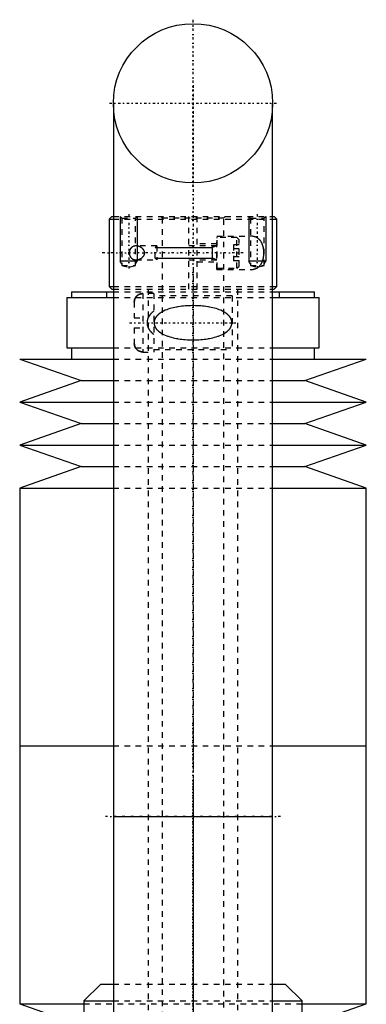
# Model space of a CAD drawing. Extents: x -100 to 100, y -99 to 429.
# Tile 14 of 14: x -31 to 31, y 253 to 429. Entities that reach past the tile are written whole.
import ezdxf

# ---------------------------------------------------------------- set-up
doc = ezdxf.new("R2010")
doc.units = 0
doc.linetypes.add('CENTER', pattern=[1.5, 0.45, -0.5, 0.05, -0.5])
doc.linetypes.add('DASHED', pattern=[2, 1, -1])
for name, color, linetype in [('AM_0', 7, 'CONTINUOUS'), ('AM_10', 7, 'CONTINUOUS'), ('AM_3', 7, 'DASHED'), ('AM_7', 7, 'CENTER')]:
    doc.layers.add(name, color=color, linetype=linetype)

msp = doc.modelspace()

# ---------------------------------------------------------------- linework, layer by layer
at = {"layer": 'AM_0', "color": 7, "linetype": 'CONTINUOUS'}
for p, q in [((-14.25, 413.75), (-14.25, 286.2)), ((14.25, 286.2), (14.25, 413.75)), ((-14.5, 393.5), (-15, 393)), ((-15, 393), (-15, 381)), ((-15, 393), (-14.26, 393)), ((-14.5, 393.5), (-14.26, 393.5)), ((14.26, 393.5), (14.5, 393.5)), ((14.26, 393), (15, 393)), ((15, 393), (14.5, 393.5)), ((15, 381), (15, 393)), ((-15, 381), (-14.5, 380.5)), ((-15, 381), (-14.26, 381)), ((-14.5, 380.5), (-14.26, 380.5)), ((14.26, 381), (15, 381)), ((14.26, 380.5), (14.5, 380.5)), ((14.5, 380.5), (15, 381)), ((-22.55, 379), (-22.55, 370)), ((-22.55, 379), (-14.25, 379)), ((-21.75, 380), (-21.75, 379)), ((-21.75, 380), (-14.26, 380)), ((14.25, 379), (22.55, 379)), ((14.26, 380), (21.75, 380)), ((21.75, 379), (21.75, 380)), ((22.55, 370), (22.55, 379)), ((-22.55, 370), (-14.25, 370)), ((-21.75, 370), (-21.75, 368)), ((14.25, 370), (22.55, 370)), ((21.75, 368), (21.75, 370)), ((-31, 368), (-20, 364.15)), ((-31, 368), (-14.26, 368)), ((14.26, 368), (31, 368)), ((20, 364.15), (31, 368)), ((-20, 364.15), (-31, 360.31)), ((-20, 364.15), (-14.26, 364.15)), ((14.26, 364.15), (20, 364.15)), ((31, 360.31), (20, 364.15)), ((-31, 360.31), (-20, 356.46)), ((-31, 360.31), (-14.26, 360.31)), ((14.26, 360.31), (31, 360.31)), ((20, 356.46), (31, 360.31)), ((-20, 356.46), (-31, 352.62)), ((-20, 356.46), (-14.26, 356.46)), ((14.26, 356.46), (20, 356.46)), ((31, 352.62), (20, 356.46)), ((-31, 352.62), (-20, 348.77)), ((-31, 352.62), (-14.26, 352.62)), ((14.26, 352.62), (31, 352.62)), ((20, 348.77), (31, 352.62)), ((-20, 348.77), (-31, 344.93)), ((-20, 348.77), (-14.26, 348.77)), ((14.26, 348.77), (20, 348.77)), ((31, 344.93), (20, 348.77)), ((-31, 344.93), (-31, 298.79)), ((-31, 344.93), (-14.26, 344.93)), ((14.26, 344.93), (31, 344.93)), ((31, 298.79), (31, 344.93)), ((-31, 298.79), (-14.26, 298.79)), ((-31, 298.79), (-31, 252.65)), ((-31, 298.79), (-14.26, 298.79)), ((14.26, 298.79), (31, 298.79)), ((31, 252.65), (31, 298.79)), ((-14.25, 286.2), (-14.25, 193)), ((-14.25, 286.2), (14.25, 286.2)), ((14.25, 193), (14.25, 286.2)), ((-16.5, 256.2), (-19.5, 253.2)), ((-16.5, 256.2), (-14.27, 256.2)), ((14.27, 256.2), (16.5, 256.2)), ((19.5, 253.2), (16.5, 256.2)), ((-31, 252.65), (-20, 248.81)), ((-31, 252.65), (-19.51, 252.65)), ((-19.5, 253.2), (-19.5, 236.2)), ((-19.5, 253.2), (-14.27, 253.2)), ((14.27, 253.2), (19.5, 253.2)), ((19.5, 236.2), (19.5, 253.2)), ((19.51, 252.65), (31, 252.65)), ((24, 250.2), (31, 252.65))]:
    msp.add_line(p, q, dxfattribs=at)
msp.add_circle((0, 413.75), 14.25, dxfattribs=at)
at = {"layer": 'AM_10', "color": 7, "linetype": 'CONTINUOUS'}
for p, q in [((-13, 393.5), (-13, 385.5)), ((-10, 393.5), (-10, 385.5)), ((10, 393.5), (10, 385.5)), ((13, 393.5), (13, 385.5)), ((-6.75, 387.97), (3.4, 387.97)), ((4.25, 388.25), (3.4, 387.97)), ((3.4, 388.25), (3.4, 385.75)), ((-6.75, 386.03), (3.4, 386.03)), ((4.25, 385.75), (3.4, 386.03)), ((-10, 385.5), (-13, 385.5)), ((-12.73, 385.03), (-13, 385.5)), ((-10.27, 385.03), (-10, 385.5)), ((13, 385.5), (10, 385.5)), ((10.27, 385.03), (10, 385.5)), ((12.73, 385.03), (13, 385.5))]:
    msp.add_line(p, q, dxfattribs=at)
at = {"layer": 'AM_3', "color": 6, "linetype": 'DASHED'}
for p, q in [((-14.26, 393.5), (14.26, 393.5)), ((-14.26, 393), (14.26, 393)), ((-13, 393.5), (-12.73, 393.23)), ((-12.73, 393.23), (-12.73, 384.75)), ((-12.73, 393.23), (-10.27, 393.23)), ((-10.27, 393.23), (-10, 393.5)), ((-10.27, 384.75), (-10.27, 393.23)), ((-5.75, 393.5), (-5.5, 393.25)), ((-5.5, 393.25), (-5.5, -76)), ((-5.5, 393.25), (5.5, 393.25)), ((-0.75, 380.5), (-0.75, 393.5)), ((0.75, 380.5), (0.75, 393.5)), ((5.5, 393.25), (5.75, 393.5)), ((5.5, -76), (5.5, 393.25)), ((10, 393.5), (10.27, 393.23)), ((10.27, 393.23), (10.27, 384.75)), ((10.27, 393.23), (12.73, 393.23)), ((12.73, 393.23), (13, 393.5)), ((12.73, 384.75), (12.73, 393.23)), ((4.25, 390), (10.2, 390)), ((4.25, 384), (4.25, 390)), ((7.85, 389.75), (4.35, 389.75)), ((4.35, 384.25), (4.35, 389.75)), ((8.25, 389.35), (7.85, 389.75)), ((7.85, 384.25), (7.85, 389.75)), ((8.25, 384.65), (8.25, 389.35)), ((-6.47, 388.25), (-10.2, 388.25)), ((-6.47, 388.25), (-6.75, 387.97)), ((-6.75, 386.03), (-6.75, 387.97)), ((-6.47, 388.25), (-6.47, 385.75)), ((4.25, 388.25), (-0.75, 388.25)), ((4.25, 388.6), (0.75, 388.6)), ((7.25, 388.44), (7.25, 385.56)), ((8.25, 388.44), (7.25, 388.44)), ((8.25, 387.72), (7.25, 387.72)), ((-10.2, 385.75), (-6.47, 385.75)), ((-6.75, 386.03), (-6.47, 385.75)), ((-0.75, 385.75), (4.25, 385.75)), ((8.25, 386.28), (7.25, 386.28)), ((-12.73, 384.75), (-11.5, 384.42)), ((-12.73, 384.75), (-10.27, 384.75)), ((-11.5, 384.42), (-10.27, 384.75)), ((0.75, 385.4), (4.25, 385.4)), ((4.25, 384), (10.2, 384)), ((4.35, 384.25), (7.85, 384.25)), ((8.25, 385.56), (7.25, 385.56)), ((7.85, 384.25), (8.25, 384.65)), ((10.27, 384.75), (11.5, 384.42)), ((10.27, 384.75), (12.73, 384.75)), ((11.5, 384.42), (12.73, 384.75)), ((-14.26, 381), (14.26, 381)), ((-14.26, 380.5), (14.26, 380.5)), ((-8, 380.5), (-8, -32.5)), ((8, -32.5), (8, 380.5)), ((-15.5, 380), (-15.5, 379)), ((-14.26, 380), (14.26, 380)), ((-14.25, 379), (14.25, 379)), ((-7, 379.75), (-9, 379.75)), ((-9, 379.75), (-9, 369.25)), ((-7, 379.75), (-7, 369.25)), ((7, 379.3), (-7, 379.3)), ((7, 379.3), (7, 369.7)), ((15.5, 379), (15.5, 380)), ((-10.5, 378.2), (-10.5, 375.4)), ((-10.5, 375.4), (-9, 375.4)), ((-10.5, 373.6), (-10.5, 370.8)), ((-10.5, 373.6), (-9, 373.6)), ((-14.25, 370), (14.25, 370)), ((-9, 369.25), (-7, 369.25)), ((-7, 369.7), (7, 369.7)), ((-14.26, 368), (14.26, 368)), ((-14.26, 364.15), (14.26, 364.15)), ((-14.26, 360.31), (14.26, 360.31)), ((-14.26, 356.46), (14.26, 356.46)), ((-14.26, 352.62), (14.26, 352.62)), ((-14.26, 348.77), (14.26, 348.77)), ((-14.26, 344.93), (14.26, 344.93)), ((-14.26, 298.79), (14.26, 298.79)), ((-14.26, 298.79), (0, 298.79)), ((-14.27, 256.2), (14.27, 256.2)), ((-19.51, 252.65), (19.51, 252.65)), ((-14.27, 253.2), (14.27, 253.2))]:
    msp.add_line(p, q, dxfattribs=at)
for points in [[(10.2, 384, 0), (10.23, 384, 0), (10.31, 384, 0), (10.38, 384, 0), (10.41, 384.01, 0), (10.45, 384.01, 0), (10.52, 384.02, 0), (10.59, 384.02, 0), (10.67, 384.03, 0), (10.74, 384.05, 0), (10.81, 384.06, 0), (10.84, 384.07, 0), (10.88, 384.08, 0), (10.95, 384.09, 0), (11.02, 384.12, 0), (11.09, 384.14, 0), (11.16, 384.16, 0), (11.22, 384.19, 0), (11.26, 384.2, 0), (11.29, 384.22, 0), (11.35, 384.25, 0), (11.42, 384.28, 0), (11.45, 384.3, 0), (11.48, 384.32, 0), (11.54, 384.36, 0), (11.6, 384.4, 0), (11.63, 384.42, 0), (11.66, 384.44, 0), (11.72, 384.49, 0), (11.77, 384.53, 0), (11.83, 384.58, 0), (11.88, 384.63, 0), (11.93, 384.69, 0), (11.96, 384.72, 0), (11.98, 384.74, 0), (12.03, 384.8, 0), (12.08, 384.86, 0), (12.12, 384.93, 0), (12.17, 384.99, 0), (12.21, 385.06, 0), (12.23, 385.09, 0), (12.25, 385.13, 0), (12.29, 385.2, 0), (12.33, 385.27, 0), (12.36, 385.35, 0), (12.4, 385.43, 0), (12.43, 385.52, 0), (12.45, 385.56, 0), (12.46, 385.6, 0), (12.49, 385.69, 0), (12.52, 385.78, 0), (12.55, 385.87, 0), (12.57, 385.97, 0), (12.59, 386.06, 0), (12.6, 386.11, 0), (12.61, 386.16, 0), (12.63, 386.26, 0), (12.64, 386.36, 0), (12.66, 386.45, 0), (12.67, 386.55, 0), (12.68, 386.65, 0), (12.68, 386.7, 0), (12.68, 386.75, 0), (12.69, 386.85, 0), (12.69, 386.95, 0), (12.69, 387, 0), (12.69, 387.05, 0), (12.69, 387.15, 0), (12.68, 387.25, 0), (12.68, 387.3, 0), (12.68, 387.35, 0), (12.67, 387.45, 0), (12.66, 387.55, 0), (12.64, 387.64, 0), (12.63, 387.74, 0), (12.61, 387.84, 0), (12.6, 387.89, 0), (12.59, 387.94, 0), (12.57, 388.03, 0), (12.55, 388.13, 0), (12.52, 388.22, 0), (12.49, 388.31, 0), (12.46, 388.4, 0), (12.45, 388.44, 0), (12.43, 388.48, 0), (12.4, 388.57, 0), (12.36, 388.65, 0), (12.33, 388.73, 0), (12.29, 388.8, 0), (12.25, 388.87, 0), (12.23, 388.91, 0), (12.21, 388.94, 0), (12.17, 389.01, 0), (12.12, 389.07, 0), (12.08, 389.14, 0), (12.03, 389.2, 0), (11.98, 389.26, 0), (11.96, 389.28, 0), (11.93, 389.31, 0), (11.88, 389.37, 0), (11.83, 389.42, 0), (11.77, 389.47, 0), (11.72, 389.51, 0), (11.66, 389.56, 0), (11.63, 389.58, 0), (11.6, 389.6, 0), (11.54, 389.64, 0), (11.48, 389.68, 0), (11.45, 389.7, 0), (11.42, 389.72, 0), (11.35, 389.75, 0), (11.29, 389.78, 0), (11.26, 389.8, 0), (11.22, 389.81, 0), (11.16, 389.84, 0), (11.09, 389.86, 0), (11.02, 389.88, 0), (10.95, 389.91, 0), (10.88, 389.92, 0), (10.84, 389.93, 0), (10.81, 389.94, 0), (10.74, 389.95, 0), (10.67, 389.97, 0), (10.59, 389.98, 0), (10.52, 389.98, 0), (10.45, 389.99, 0), (10.41, 389.99, 0), (10.38, 390, 0), (10.31, 390, 0), (10.23, 390, 0), (10.2, 390, 0)], [(-10.2, 388.25, 0), (-10.24, 388.25, 0), (-10.34, 388.24, 0), (-10.43, 388.23, 0), (-10.48, 388.22, 0), (-10.53, 388.21, 0), (-10.62, 388.18, 0), (-10.71, 388.14, 0), (-10.8, 388.1, 0), (-10.85, 388.07, 0), (-10.87, 388.06, 0), (-10.88, 388.05, 0), (-10.89, 388.05, 0), (-10.89, 388.04, 0), (-10.91, 388.03, 0), (-10.92, 388.02, 0), (-10.93, 388.01, 0), (-10.95, 388, 0), (-10.96, 387.99, 0), (-10.97, 387.99, 0), (-10.97, 387.98, 0), (-10.99, 387.97, 0), (-11, 387.96, 0), (-11.01, 387.95, 0), (-11.01, 387.95, 0), (-11.02, 387.94, 0), (-11.04, 387.92, 0), (-11.04, 387.92, 0), (-11.05, 387.91, 0), (-11.06, 387.9, 0), (-11.07, 387.89, 0), (-11.08, 387.88, 0), (-11.09, 387.86, 0), (-11.11, 387.85, 0), (-11.11, 387.84, 0), (-11.12, 387.84, 0), (-11.13, 387.82, 0), (-11.14, 387.81, 0), (-11.15, 387.79, 0), (-11.16, 387.78, 0), (-11.17, 387.77, 0), (-11.18, 387.76, 0), (-11.18, 387.75, 0), (-11.19, 387.73, 0), (-11.2, 387.72, 0), (-11.21, 387.7, 0), (-11.22, 387.69, 0), (-11.23, 387.67, 0), (-11.23, 387.66, 0), (-11.24, 387.65, 0), (-11.25, 387.64, 0), (-11.26, 387.62, 0), (-11.27, 387.6, 0), (-11.27, 387.58, 0), (-11.28, 387.56, 0), (-11.29, 387.55, 0), (-11.29, 387.55, 0), (-11.3, 387.53, 0), (-11.31, 387.51, 0), (-11.31, 387.49, 0), (-11.32, 387.47, 0), (-11.33, 387.45, 0), (-11.33, 387.44, 0), (-11.33, 387.43, 0), (-11.34, 387.41, 0), (-11.35, 387.39, 0), (-11.35, 387.38, 0), (-11.35, 387.37, 0), (-11.36, 387.35, 0), (-11.36, 387.33, 0), (-11.36, 387.32, 0), (-11.37, 387.31, 0), (-11.37, 387.29, 0), (-11.37, 387.27, 0), (-11.38, 387.24, 0), (-11.38, 387.22, 0), (-11.38, 387.2, 0), (-11.39, 387.19, 0), (-11.39, 387.18, 0), (-11.39, 387.16, 0), (-11.39, 387.14, 0), (-11.39, 387.12, 0), (-11.4, 387.1, 0), (-11.4, 387.07, 0), (-11.4, 387.06, 0), (-11.4, 387.05, 0), (-11.4, 387.03, 0), (-11.4, 387.01, 0), (-11.4, 387, 0)], [(-10.2, 385.75, 0), (-10.18, 385.75, 0), (-10.15, 385.75, 0), (-10.11, 385.75, 0), (-10.1, 385.75, 0), (-10.08, 385.75, 0), (-10.04, 385.76, 0), (-10.01, 385.76, 0), (-9.97, 385.77, 0), (-9.94, 385.77, 0), (-9.9, 385.78, 0), (-9.88, 385.78, 0), (-9.87, 385.79, 0), (-9.83, 385.79, 0), (-9.79, 385.8, 0), (-9.76, 385.81, 0), (-9.72, 385.82, 0), (-9.68, 385.84, 0), (-9.67, 385.84, 0), (-9.65, 385.85, 0), (-9.61, 385.86, 0), (-9.58, 385.88, 0), (-9.56, 385.88, 0), (-9.54, 385.89, 0), (-9.5, 385.91, 0), (-9.47, 385.92, 0), (-9.45, 385.93, 0), (-9.43, 385.94, 0), (-9.4, 385.96, 0), (-9.36, 385.98, 0), (-9.33, 386, 0), (-9.3, 386.02, 0), (-9.26, 386.04, 0), (-9.25, 386.05, 0), (-9.23, 386.06, 0), (-9.2, 386.08, 0), (-9.16, 386.11, 0), (-9.13, 386.13, 0), (-9.1, 386.16, 0), (-9.07, 386.18, 0), (-9.06, 386.2, 0), (-9.04, 386.21, 0), (-9.01, 386.24, 0), (-8.98, 386.27, 0), (-8.96, 386.3, 0), (-8.93, 386.33, 0), (-8.9, 386.36, 0), (-8.89, 386.38, 0), (-8.87, 386.4, 0), (-8.85, 386.43, 0), (-8.82, 386.47, 0), (-8.8, 386.51, 0), (-8.78, 386.55, 0), (-8.76, 386.58, 0), (-8.75, 386.61, 0), (-8.74, 386.63, 0), (-8.72, 386.67, 0), (-8.7, 386.71, 0), (-8.69, 386.75, 0), (-8.68, 386.8, 0), (-8.67, 386.84, 0), (-8.67, 386.86, 0), (-8.66, 386.89, 0), (-8.66, 386.93, 0), (-8.66, 386.98, 0), (-8.66, 387, 0), (-8.66, 387.02, 0), (-8.66, 387.07, 0), (-8.66, 387.11, 0), (-8.67, 387.14, 0), (-8.67, 387.16, 0), (-8.68, 387.2, 0), (-8.69, 387.25, 0), (-8.7, 387.29, 0), (-8.72, 387.33, 0), (-8.74, 387.37, 0), (-8.75, 387.39, 0), (-8.76, 387.42, 0), (-8.78, 387.45, 0), (-8.8, 387.49, 0), (-8.82, 387.53, 0), (-8.85, 387.57, 0), (-8.87, 387.6, 0), (-8.89, 387.62, 0), (-8.9, 387.64, 0), (-8.93, 387.67, 0), (-8.96, 387.7, 0), (-8.98, 387.73, 0), (-9.01, 387.76, 0), (-9.04, 387.79, 0), (-9.06, 387.8, 0), (-9.07, 387.82, 0), (-9.1, 387.84, 0), (-9.13, 387.87, 0), (-9.16, 387.89, 0), (-9.2, 387.92, 0), (-9.23, 387.94, 0), (-9.25, 387.95, 0), (-9.26, 387.96, 0), (-9.3, 387.98, 0), (-9.33, 388, 0), (-9.36, 388.02, 0), (-9.4, 388.04, 0), (-9.43, 388.06, 0), (-9.45, 388.07, 0), (-9.47, 388.08, 0), (-9.5, 388.09, 0), (-9.54, 388.11, 0), (-9.56, 388.12, 0), (-9.58, 388.12, 0), (-9.61, 388.14, 0), (-9.65, 388.15, 0), (-9.67, 388.16, 0), (-9.68, 388.16, 0), (-9.72, 388.18, 0), (-9.76, 388.19, 0), (-9.79, 388.2, 0), (-9.83, 388.21, 0), (-9.87, 388.21, 0), (-9.88, 388.22, 0), (-9.9, 388.22, 0), (-9.94, 388.23, 0), (-9.97, 388.23, 0), (-10.01, 388.24, 0), (-10.04, 388.24, 0), (-10.08, 388.25, 0), (-10.1, 388.25, 0), (-10.11, 388.25, 0), (-10.15, 388.25, 0), (-10.18, 388.25, 0), (-10.2, 388.25, 0)], [(-11.4, 387, 0), (-11.4, 386.99, 0), (-11.4, 386.97, 0), (-11.4, 386.95, 0), (-11.4, 386.94, 0), (-11.4, 386.93, 0), (-11.4, 386.9, 0), (-11.39, 386.88, 0), (-11.39, 386.86, 0), (-11.39, 386.84, 0), (-11.39, 386.82, 0), (-11.39, 386.81, 0), (-11.38, 386.8, 0), (-11.38, 386.78, 0), (-11.38, 386.76, 0), (-11.37, 386.73, 0), (-11.37, 386.71, 0), (-11.37, 386.69, 0), (-11.36, 386.68, 0), (-11.36, 386.67, 0), (-11.36, 386.65, 0), (-11.35, 386.63, 0), (-11.35, 386.62, 0), (-11.35, 386.61, 0), (-11.34, 386.59, 0), (-11.33, 386.57, 0), (-11.33, 386.56, 0), (-11.33, 386.55, 0), (-11.32, 386.53, 0), (-11.31, 386.51, 0), (-11.31, 386.49, 0), (-11.3, 386.47, 0), (-11.29, 386.45, 0), (-11.29, 386.45, 0), (-11.28, 386.44, 0), (-11.27, 386.42, 0), (-11.27, 386.4, 0), (-11.26, 386.38, 0), (-11.25, 386.36, 0), (-11.24, 386.35, 0), (-11.23, 386.34, 0), (-11.23, 386.33, 0), (-11.22, 386.31, 0), (-11.21, 386.3, 0), (-11.2, 386.28, 0), (-11.19, 386.27, 0), (-11.18, 386.25, 0), (-11.18, 386.24, 0), (-11.17, 386.23, 0), (-11.16, 386.22, 0), (-11.15, 386.21, 0), (-11.14, 386.19, 0), (-11.13, 386.18, 0), (-11.12, 386.16, 0), (-11.11, 386.16, 0), (-11.11, 386.15, 0), (-11.09, 386.14, 0), (-11.08, 386.12, 0), (-11.07, 386.11, 0), (-11.06, 386.1, 0), (-11.05, 386.09, 0), (-11.04, 386.08, 0), (-11.04, 386.08, 0), (-11.02, 386.06, 0), (-11.01, 386.05, 0), (-11.01, 386.05, 0), (-11, 386.04, 0), (-10.99, 386.03, 0), (-10.97, 386.02, 0), (-10.97, 386.01, 0), (-10.96, 386.01, 0), (-10.95, 386, 0), (-10.93, 385.99, 0), (-10.92, 385.98, 0), (-10.91, 385.97, 0), (-10.89, 385.96, 0), (-10.89, 385.95, 0), (-10.88, 385.95, 0), (-10.87, 385.94, 0), (-10.85, 385.93, 0), (-10.8, 385.9, 0), (-10.71, 385.86, 0), (-10.62, 385.82, 0), (-10.53, 385.79, 0), (-10.48, 385.78, 0), (-10.43, 385.77, 0), (-10.34, 385.76, 0), (-10.24, 385.75, 0), (-10.2, 385.75, 0)], [(-10.5, 378.2, 0), (-10.5, 378.21, 0), (-10.5, 378.23, 0), (-10.5, 378.25, 0), (-10.5, 378.26, 0), (-10.5, 378.28, 0), (-10.5, 378.3, 0), (-10.5, 378.32, 0), (-10.49, 378.34, 0), (-10.49, 378.36, 0), (-10.49, 378.38, 0), (-10.49, 378.4, 0), (-10.49, 378.41, 0), (-10.48, 378.43, 0), (-10.48, 378.45, 0), (-10.48, 378.47, 0), (-10.47, 378.5, 0), (-10.47, 378.52, 0), (-10.46, 378.53, 0), (-10.46, 378.54, 0), (-10.46, 378.56, 0), (-10.45, 378.58, 0), (-10.45, 378.59, 0), (-10.45, 378.61, 0), (-10.44, 378.63, 0), (-10.43, 378.65, 0), (-10.43, 378.66, 0), (-10.43, 378.67, 0), (-10.42, 378.69, 0), (-10.41, 378.71, 0), (-10.41, 378.73, 0), (-10.4, 378.75, 0), (-10.39, 378.77, 0), (-10.39, 378.78, 0), (-10.38, 378.79, 0), (-10.37, 378.81, 0), (-10.37, 378.83, 0), (-10.36, 378.85, 0), (-10.35, 378.87, 0), (-10.34, 378.89, 0), (-10.33, 378.9, 0), (-10.33, 378.91, 0), (-10.32, 378.92, 0), (-10.31, 378.94, 0), (-10.3, 378.96, 0), (-10.29, 378.98, 0), (-10.27, 379, 0), (-10.27, 379.01, 0), (-10.26, 379.02, 0), (-10.25, 379.04, 0), (-10.24, 379.06, 0), (-10.22, 379.08, 0), (-10.21, 379.1, 0), (-10.2, 379.11, 0), (-10.19, 379.12, 0), (-10.18, 379.13, 0), (-10.17, 379.15, 0), (-10.16, 379.17, 0), (-10.14, 379.18, 0), (-10.13, 379.2, 0), (-10.11, 379.22, 0), (-10.11, 379.22, 0), (-10.1, 379.23, 0), (-10.09, 379.25, 0), (-10.07, 379.26, 0), (-10.06, 379.27, 0), (-10.06, 379.28, 0), (-10.04, 379.29, 0), (-10.03, 379.31, 0), (-10.02, 379.31, 0), (-10.01, 379.32, 0), (-9.99, 379.34, 0), (-9.98, 379.35, 0), (-9.96, 379.36, 0), (-9.94, 379.38, 0), (-9.93, 379.39, 0), (-9.92, 379.4, 0), (-9.91, 379.41, 0), (-9.89, 379.42, 0), (-9.87, 379.43, 0), (-9.86, 379.45, 0), (-9.84, 379.46, 0), (-9.82, 379.47, 0), (-9.81, 379.48, 0), (-9.8, 379.48, 0), (-9.78, 379.5, 0), (-9.76, 379.51, 0), (-9.74, 379.52, 0), (-9.72, 379.53, 0), (-9.7, 379.54, 0), (-9.69, 379.54, 0), (-9.68, 379.55, 0), (-9.66, 379.56, 0), (-9.64, 379.57, 0), (-9.62, 379.58, 0), (-9.61, 379.59, 0), (-9.59, 379.6, 0), (-9.58, 379.6, 0), (-9.57, 379.6, 0), (-9.55, 379.61, 0), (-9.53, 379.62, 0), (-9.51, 379.63, 0), (-9.49, 379.63, 0), (-9.47, 379.64, 0), (-9.46, 379.64, 0), (-9.45, 379.65, 0), (-9.42, 379.65, 0), (-9.4, 379.66, 0), (-9.39, 379.66, 0), (-9.38, 379.67, 0), (-9.36, 379.67, 0), (-9.34, 379.68, 0), (-9.33, 379.68, 0), (-9.32, 379.68, 0), (-9.29, 379.69, 0), (-9.27, 379.69, 0), (-9.25, 379.69, 0), (-9.23, 379.7, 0), (-9.21, 379.7, 0), (-9.19, 379.7, 0), (-9.18, 379.7, 0), (-9.16, 379.71, 0), (-9.14, 379.71, 0), (-9.12, 379.71, 0), (-9.1, 379.71, 0), (-9.07, 379.71, 0), (-9.06, 379.71, 0), (-9.05, 379.71, 0), (-9.03, 379.72, 0), (-9.01, 379.72, 0), (-9, 379.72, 0)], [(-10.28, 379, 0), (-10.29, 378.98, 0), (-10.31, 378.94, 0), (-10.33, 378.9, 0), (-10.34, 378.88, 0), (-10.35, 378.85, 0), (-10.37, 378.81, 0), (-10.39, 378.77, 0), (-10.41, 378.73, 0), (-10.42, 378.69, 0), (-10.44, 378.64, 0), (-10.44, 378.62, 0), (-10.45, 378.6, 0), (-10.46, 378.55, 0), (-10.47, 378.5, 0), (-10.48, 378.46, 0), (-10.49, 378.41, 0), (-10.49, 378.36, 0), (-10.49, 378.34, 0), (-10.5, 378.32, 0), (-10.5, 378.27, 0), (-10.5, 378.22, 0), (-10.5, 378.2, 0)], [(-9, 379.72, 0), (-9.04, 379.72, 0), (-9.12, 379.71, 0), (-9.21, 379.7, 0), (-9.25, 379.69, 0), (-9.29, 379.69, 0), (-9.38, 379.67, 0), (-9.46, 379.64, 0), (-9.54, 379.61, 0), (-9.61, 379.58, 0), (-9.69, 379.55, 0), (-9.73, 379.53, 0), (-9.77, 379.5, 0), (-9.84, 379.46, 0), (-9.91, 379.41, 0), (-9.98, 379.35, 0), (-10.04, 379.3, 0), (-10.09, 379.24, 0), (-10.12, 379.21, 0), (-10.15, 379.18, 0), (-10.2, 379.11, 0), (-10.25, 379.04, 0), (-10.28, 379, 0)], [(0, 377.56, 0), (-0.15, 377.56, 0), (-0.45, 377.55, 0), (-0.76, 377.54, 0), (-0.92, 377.54, 0), (-1.07, 377.53, 0), (-1.38, 377.51, 0), (-1.7, 377.48, 0), (-2.01, 377.45, 0), (-2.32, 377.41, 0), (-2.63, 377.36, 0), (-2.79, 377.34, 0), (-2.94, 377.31, 0), (-3.25, 377.25, 0), (-3.55, 377.18, 0), (-3.85, 377.11, 0), (-4.14, 377.02, 0), (-4.43, 376.93, 0), (-4.57, 376.88, 0), (-4.71, 376.83, 0), (-4.99, 376.72, 0), (-5.25, 376.59, 0), (-5.38, 376.53, 0), (-5.51, 376.46, 0), (-5.75, 376.31, 0), (-5.89, 376.21, 0), (-5.93, 376.19, 0), (-5.97, 376.16, 0), (-5.99, 376.14, 0), (-6.01, 376.13, 0), (-6.05, 376.1, 0), (-6.08, 376.07, 0), (-6.1, 376.06, 0), (-6.12, 376.04, 0), (-6.16, 376.01, 0), (-6.19, 375.98, 0), (-6.21, 375.96, 0), (-6.23, 375.94, 0), (-6.26, 375.91, 0), (-6.3, 375.88, 0), (-6.33, 375.84, 0), (-6.37, 375.81, 0), (-6.4, 375.77, 0), (-6.42, 375.75, 0), (-6.44, 375.74, 0), (-6.47, 375.7, 0), (-6.5, 375.66, 0), (-6.54, 375.62, 0), (-6.57, 375.58, 0), (-6.6, 375.54, 0), (-6.61, 375.51, 0), (-6.63, 375.49, 0), (-6.66, 375.45, 0), (-6.69, 375.41, 0), (-6.71, 375.36, 0), (-6.74, 375.32, 0), (-6.76, 375.27, 0), (-6.77, 375.25, 0), (-6.79, 375.22, 0), (-6.81, 375.17, 0), (-6.83, 375.13, 0), (-6.85, 375.08, 0), (-6.87, 375.03, 0), (-6.88, 374.98, 0), (-6.89, 374.95, 0), (-6.9, 374.93, 0), (-6.91, 374.88, 0), (-6.92, 374.83, 0), (-6.93, 374.78, 0), (-6.94, 374.73, 0), (-6.95, 374.68, 0), (-6.95, 374.65, 0), (-6.95, 374.63, 0), (-6.96, 374.58, 0), (-6.96, 374.53, 0), (-6.96, 374.5, 0), (-6.96, 374.47, 0), (-6.96, 374.42, 0), (-6.95, 374.37, 0), (-6.95, 374.35, 0), (-6.95, 374.32, 0), (-6.94, 374.27, 0), (-6.93, 374.22, 0), (-6.92, 374.17, 0), (-6.91, 374.12, 0), (-6.9, 374.07, 0), (-6.89, 374.05, 0), (-6.88, 374.02, 0), (-6.87, 373.97, 0), (-6.85, 373.92, 0), (-6.83, 373.87, 0), (-6.81, 373.83, 0), (-6.79, 373.78, 0), (-6.77, 373.75, 0), (-6.76, 373.73, 0), (-6.74, 373.68, 0), (-6.71, 373.64, 0), (-6.69, 373.59, 0), (-6.66, 373.55, 0), (-6.63, 373.51, 0), (-6.61, 373.49, 0), (-6.6, 373.46, 0), (-6.57, 373.42, 0), (-6.54, 373.38, 0), (-6.5, 373.34, 0), (-6.47, 373.3, 0), (-6.44, 373.26, 0), (-6.42, 373.25, 0), (-6.4, 373.23, 0), (-6.37, 373.19, 0), (-6.33, 373.16, 0), (-6.3, 373.12, 0), (-6.26, 373.09, 0), (-6.23, 373.06, 0), (-6.21, 373.04, 0), (-6.19, 373.02, 0), (-6.16, 372.99, 0), (-6.12, 372.96, 0), (-6.1, 372.94, 0), (-6.08, 372.93, 0), (-6.05, 372.9, 0), (-6.01, 372.87, 0), (-5.99, 372.86, 0), (-5.97, 372.84, 0), (-5.93, 372.81, 0), (-5.89, 372.79, 0), (-5.75, 372.69, 0), (-5.51, 372.54, 0), (-5.25, 372.41, 0), (-4.99, 372.28, 0), (-4.71, 372.17, 0), (-4.57, 372.12, 0), (-4.43, 372.07, 0), (-4.14, 371.98, 0), (-3.85, 371.89, 0), (-3.55, 371.82, 0), (-3.25, 371.75, 0), (-2.94, 371.69, 0), (-2.79, 371.66, 0), (-2.63, 371.64, 0), (-2.32, 371.59, 0), (-2.01, 371.55, 0), (-1.7, 371.52, 0), (-1.38, 371.49, 0), (-1.07, 371.47, 0), (-0.92, 371.46, 0), (-0.76, 371.46, 0), (-0.45, 371.45, 0), (-0.15, 371.44, 0), (0, 371.44, 0), (0.15, 371.44, 0), (0.45, 371.45, 0), (0.76, 371.46, 0), (0.92, 371.46, 0), (1.07, 371.47, 0), (1.38, 371.49, 0), (1.7, 371.52, 0), (2.01, 371.55, 0), (2.32, 371.59, 0), (2.63, 371.64, 0), (2.79, 371.66, 0), (2.94, 371.69, 0), (3.25, 371.75, 0), (3.55, 371.82, 0), (3.85, 371.89, 0), (4.14, 371.98, 0), (4.43, 372.07, 0), (4.57, 372.12, 0), (4.71, 372.17, 0), (4.99, 372.28, 0), (5.25, 372.41, 0), (5.51, 372.54, 0), (5.75, 372.69, 0), (5.89, 372.79, 0), (5.93, 372.81, 0), (5.97, 372.84, 0), (5.99, 372.86, 0), (6.01, 372.87, 0), (6.05, 372.9, 0), (6.08, 372.93, 0), (6.1, 372.94, 0), (6.12, 372.96, 0), (6.16, 372.99, 0), (6.19, 373.02, 0), (6.21, 373.04, 0), (6.23, 373.06, 0), (6.26, 373.09, 0), (6.3, 373.12, 0), (6.33, 373.16, 0), (6.37, 373.19, 0), (6.4, 373.23, 0), (6.42, 373.25, 0), (6.44, 373.26, 0), (6.47, 373.3, 0), (6.5, 373.34, 0), (6.54, 373.38, 0), (6.57, 373.42, 0), (6.6, 373.46, 0), (6.61, 373.49, 0), (6.63, 373.51, 0), (6.66, 373.55, 0), (6.69, 373.59, 0), (6.71, 373.64, 0), (6.74, 373.68, 0), (6.76, 373.73, 0), (6.77, 373.75, 0), (6.79, 373.78, 0), (6.81, 373.83, 0), (6.83, 373.87, 0), (6.85, 373.92, 0), (6.87, 373.97, 0), (6.88, 374.02, 0), (6.89, 374.05, 0), (6.9, 374.07, 0), (6.91, 374.12, 0), (6.92, 374.17, 0), (6.93, 374.22, 0), (6.94, 374.27, 0), (6.95, 374.32, 0), (6.95, 374.35, 0), (6.95, 374.37, 0), (6.96, 374.42, 0), (6.96, 374.47, 0), (6.96, 374.5, 0), (6.96, 374.53, 0), (6.96, 374.58, 0), (6.95, 374.63, 0), (6.95, 374.65, 0), (6.95, 374.68, 0), (6.94, 374.73, 0), (6.93, 374.78, 0), (6.92, 374.83, 0), (6.91, 374.88, 0), (6.9, 374.93, 0), (6.89, 374.95, 0), (6.88, 374.98, 0), (6.87, 375.03, 0), (6.85, 375.08, 0), (6.83, 375.13, 0), (6.81, 375.17, 0), (6.79, 375.22, 0), (6.77, 375.25, 0), (6.76, 375.27, 0), (6.74, 375.32, 0), (6.71, 375.36, 0), (6.69, 375.41, 0), (6.66, 375.45, 0), (6.63, 375.49, 0), (6.61, 375.51, 0), (6.6, 375.54, 0), (6.57, 375.58, 0), (6.54, 375.62, 0), (6.5, 375.66, 0), (6.47, 375.7, 0), (6.44, 375.74, 0), (6.42, 375.75, 0), (6.4, 375.77, 0), (6.37, 375.81, 0), (6.33, 375.84, 0), (6.3, 375.88, 0), (6.26, 375.91, 0), (6.23, 375.94, 0), (6.21, 375.96, 0), (6.19, 375.98, 0), (6.16, 376.01, 0), (6.12, 376.04, 0), (6.1, 376.06, 0), (6.08, 376.07, 0), (6.05, 376.1, 0), (6.01, 376.13, 0), (5.99, 376.14, 0), (5.97, 376.16, 0), (5.93, 376.19, 0), (5.89, 376.21, 0), (5.75, 376.31, 0), (5.51, 376.46, 0), (5.38, 376.53, 0), (5.25, 376.59, 0), (4.99, 376.72, 0), (4.71, 376.83, 0), (4.57, 376.88, 0), (4.43, 376.93, 0), (4.14, 377.02, 0), (3.85, 377.11, 0), (3.55, 377.18, 0), (3.25, 377.25, 0), (2.94, 377.31, 0), (2.79, 377.34, 0), (2.63, 377.36, 0), (2.32, 377.41, 0), (2.01, 377.45, 0), (1.7, 377.48, 0), (1.38, 377.51, 0), (1.07, 377.53, 0), (0.92, 377.54, 0), (0.76, 377.54, 0), (0.45, 377.55, 0), (0.15, 377.56, 0), (0, 377.56, 0)], [(-7, 376.59, 0), (-7.11, 376.51, 0), (-7.24, 376.4, 0), (-7.27, 376.37, 0), (-7.31, 376.34, 0), (-7.32, 376.32, 0), (-7.34, 376.31, 0), (-7.38, 376.28, 0), (-7.41, 376.24, 0), (-7.44, 376.21, 0), (-7.47, 376.18, 0), (-7.5, 376.15, 0), (-7.52, 376.13, 0), (-7.54, 376.11, 0), (-7.57, 376.08, 0), (-7.6, 376.04, 0), (-7.61, 376.03, 0), (-7.63, 376.01, 0), (-7.65, 375.97, 0), (-7.68, 375.94, 0), (-7.7, 375.92, 0), (-7.71, 375.9, 0), (-7.74, 375.87, 0), (-7.76, 375.83, 0), (-7.79, 375.79, 0), (-7.81, 375.76, 0), (-7.84, 375.72, 0), (-7.85, 375.7, 0), (-7.86, 375.68, 0), (-7.89, 375.64, 0), (-7.91, 375.6, 0), (-7.93, 375.56, 0), (-7.95, 375.52, 0), (-7.98, 375.48, 0), (-7.99, 375.46, 0), (-8, 375.44, 0), (-8.02, 375.4, 0), (-8.04, 375.35, 0), (-8.05, 375.31, 0), (-8.07, 375.26, 0), (-8.09, 375.22, 0), (-8.1, 375.2, 0), (-8.1, 375.17, 0), (-8.12, 375.13, 0), (-8.13, 375.08, 0), (-8.15, 375.03, 0), (-8.16, 374.99, 0), (-8.17, 374.94, 0), (-8.17, 374.92, 0), (-8.18, 374.89, 0), (-8.19, 374.85, 0), (-8.19, 374.8, 0), (-8.2, 374.75, 0), (-8.21, 374.71, 0), (-8.21, 374.66, 0), (-8.21, 374.64, 0), (-8.21, 374.61, 0), (-8.21, 374.57, 0), (-8.22, 374.52, 0), (-8.22, 374.5, 0), (-8.22, 374.48, 0), (-8.21, 374.43, 0), (-8.21, 374.39, 0), (-8.21, 374.36, 0), (-8.21, 374.34, 0), (-8.21, 374.29, 0), (-8.2, 374.25, 0), (-8.19, 374.2, 0), (-8.19, 374.15, 0), (-8.18, 374.11, 0), (-8.17, 374.08, 0), (-8.17, 374.06, 0), (-8.16, 374.01, 0), (-8.15, 373.97, 0), (-8.13, 373.92, 0), (-8.12, 373.87, 0), (-8.1, 373.83, 0), (-8.1, 373.8, 0), (-8.09, 373.78, 0), (-8.07, 373.74, 0), (-8.05, 373.69, 0), (-8.04, 373.65, 0), (-8.02, 373.6, 0), (-8, 373.56, 0), (-7.99, 373.54, 0), (-7.98, 373.52, 0), (-7.95, 373.48, 0), (-7.93, 373.44, 0), (-7.91, 373.4, 0), (-7.89, 373.36, 0), (-7.86, 373.32, 0), (-7.85, 373.3, 0), (-7.84, 373.28, 0), (-7.81, 373.24, 0), (-7.79, 373.21, 0), (-7.76, 373.17, 0), (-7.74, 373.13, 0), (-7.71, 373.1, 0), (-7.7, 373.08, 0), (-7.68, 373.06, 0), (-7.65, 373.03, 0), (-7.63, 372.99, 0), (-7.61, 372.97, 0), (-7.6, 372.96, 0), (-7.57, 372.92, 0), (-7.54, 372.89, 0), (-7.52, 372.87, 0), (-7.5, 372.85, 0), (-7.47, 372.82, 0), (-7.44, 372.79, 0), (-7.41, 372.76, 0), (-7.38, 372.72, 0), (-7.34, 372.69, 0), (-7.32, 372.68, 0), (-7.31, 372.66, 0), (-7.27, 372.63, 0), (-7.24, 372.6, 0), (-7.11, 372.49, 0), (-7, 372.41, 0)], [(-10.5, 370.8, 0), (-10.5, 370.78, 0), (-10.5, 370.73, 0), (-10.5, 370.68, 0), (-10.49, 370.66, 0), (-10.49, 370.64, 0), (-10.49, 370.59, 0), (-10.48, 370.54, 0), (-10.47, 370.5, 0), (-10.46, 370.45, 0), (-10.45, 370.4, 0), (-10.44, 370.38, 0), (-10.44, 370.36, 0), (-10.42, 370.31, 0), (-10.41, 370.27, 0), (-10.39, 370.23, 0), (-10.37, 370.19, 0), (-10.35, 370.15, 0), (-10.34, 370.12, 0), (-10.33, 370.1, 0), (-10.31, 370.06, 0), (-10.29, 370.02, 0), (-10.28, 370, 0)], [(-9, 369.28, 0), (-9.01, 369.28, 0), (-9.03, 369.28, 0), (-9.05, 369.29, 0), (-9.06, 369.29, 0), (-9.07, 369.29, 0), (-9.1, 369.29, 0), (-9.12, 369.29, 0), (-9.14, 369.29, 0), (-9.16, 369.29, 0), (-9.18, 369.3, 0), (-9.19, 369.3, 0), (-9.21, 369.3, 0), (-9.23, 369.3, 0), (-9.25, 369.31, 0), (-9.27, 369.31, 0), (-9.29, 369.31, 0), (-9.32, 369.32, 0), (-9.33, 369.32, 0), (-9.34, 369.32, 0), (-9.36, 369.33, 0), (-9.38, 369.33, 0), (-9.39, 369.34, 0), (-9.4, 369.34, 0), (-9.42, 369.35, 0), (-9.45, 369.35, 0), (-9.46, 369.36, 0), (-9.47, 369.36, 0), (-9.49, 369.37, 0), (-9.51, 369.37, 0), (-9.53, 369.38, 0), (-9.55, 369.39, 0), (-9.57, 369.4, 0), (-9.58, 369.4, 0), (-9.59, 369.4, 0), (-9.61, 369.41, 0), (-9.62, 369.42, 0), (-9.64, 369.43, 0), (-9.66, 369.44, 0), (-9.68, 369.45, 0), (-9.69, 369.46, 0), (-9.7, 369.46, 0), (-9.72, 369.47, 0), (-9.74, 369.48, 0), (-9.76, 369.49, 0), (-9.78, 369.5, 0), (-9.8, 369.52, 0), (-9.81, 369.52, 0), (-9.82, 369.53, 0), (-9.84, 369.54, 0), (-9.86, 369.55, 0), (-9.87, 369.57, 0), (-9.89, 369.58, 0), (-9.91, 369.59, 0), (-9.92, 369.6, 0), (-9.93, 369.61, 0), (-9.94, 369.62, 0), (-9.96, 369.64, 0), (-9.98, 369.65, 0), (-9.99, 369.66, 0), (-10.01, 369.68, 0), (-10.02, 369.69, 0), (-10.03, 369.69, 0), (-10.04, 369.71, 0), (-10.06, 369.72, 0), (-10.06, 369.73, 0), (-10.07, 369.74, 0), (-10.09, 369.75, 0), (-10.1, 369.77, 0), (-10.11, 369.78, 0), (-10.11, 369.78, 0), (-10.13, 369.8, 0), (-10.14, 369.82, 0), (-10.16, 369.83, 0), (-10.17, 369.85, 0), (-10.18, 369.87, 0), (-10.19, 369.88, 0), (-10.2, 369.89, 0), (-10.21, 369.9, 0), (-10.22, 369.92, 0), (-10.24, 369.94, 0), (-10.25, 369.96, 0), (-10.26, 369.98, 0), (-10.27, 369.99, 0), (-10.27, 370, 0), (-10.29, 370.02, 0), (-10.3, 370.04, 0), (-10.31, 370.06, 0), (-10.32, 370.08, 0), (-10.33, 370.09, 0), (-10.33, 370.1, 0), (-10.34, 370.11, 0), (-10.35, 370.13, 0), (-10.36, 370.15, 0), (-10.37, 370.17, 0), (-10.37, 370.19, 0), (-10.38, 370.21, 0), (-10.39, 370.22, 0), (-10.39, 370.23, 0), (-10.4, 370.25, 0), (-10.41, 370.27, 0), (-10.41, 370.29, 0), (-10.42, 370.31, 0), (-10.43, 370.33, 0), (-10.43, 370.34, 0), (-10.43, 370.35, 0), (-10.44, 370.37, 0), (-10.45, 370.39, 0), (-10.45, 370.41, 0), (-10.45, 370.42, 0), (-10.46, 370.44, 0), (-10.46, 370.46, 0), (-10.46, 370.47, 0), (-10.47, 370.48, 0), (-10.47, 370.5, 0), (-10.48, 370.53, 0), (-10.48, 370.55, 0), (-10.48, 370.57, 0), (-10.49, 370.59, 0), (-10.49, 370.6, 0), (-10.49, 370.62, 0), (-10.49, 370.64, 0), (-10.49, 370.66, 0), (-10.5, 370.68, 0), (-10.5, 370.7, 0), (-10.5, 370.72, 0), (-10.5, 370.74, 0), (-10.5, 370.75, 0), (-10.5, 370.77, 0), (-10.5, 370.79, 0), (-10.5, 370.8, 0)], [(-10.28, 370, 0), (-10.25, 369.96, 0), (-10.2, 369.89, 0), (-10.15, 369.82, 0), (-10.12, 369.79, 0), (-10.09, 369.76, 0), (-10.04, 369.7, 0), (-9.98, 369.65, 0), (-9.91, 369.59, 0), (-9.84, 369.54, 0), (-9.77, 369.5, 0), (-9.73, 369.47, 0), (-9.69, 369.45, 0), (-9.61, 369.42, 0), (-9.54, 369.39, 0), (-9.46, 369.36, 0), (-9.38, 369.33, 0), (-9.29, 369.31, 0), (-9.25, 369.31, 0), (-9.21, 369.3, 0), (-9.12, 369.29, 0), (-9.04, 369.28, 0), (-9, 369.28, 0)]]:
    msp.add_polyline3d(points, dxfattribs=at)
for centre, start, end in [((4.35, 389.65), 90, 180), ((4.35, 384.35), 180, 270)]:
    msp.add_arc(centre, 0.1, start, end, dxfattribs=at)
at = {"layer": 'AM_7', "color": 4, "linetype": 'CENTER'}
for p, q in [((0, 398.79), (0, 428.71)), ((0, 416.98), (0, -99.47)), ((-14.96, 413.75), (14.96, 413.75)), ((-11.5, 393.95), (-11.5, 383.97)), ((11.5, 393.95), (11.5, 383.97)), ((9, 387), (-16.75, 387)), ((0, 384.06), (0, 294.73)), ((-11.38, 374.5), (7.87, 374.5)), ((0, 302.85), (0, 213.52)), ((0, 292.41), (0, 155.79)), ((0, 289.25), (0, -20)), ((15.68, 286.2), (-15.68, 286.2))]:
    msp.add_line(p, q, dxfattribs=at)

doc.saveas('drawing.dxf')
